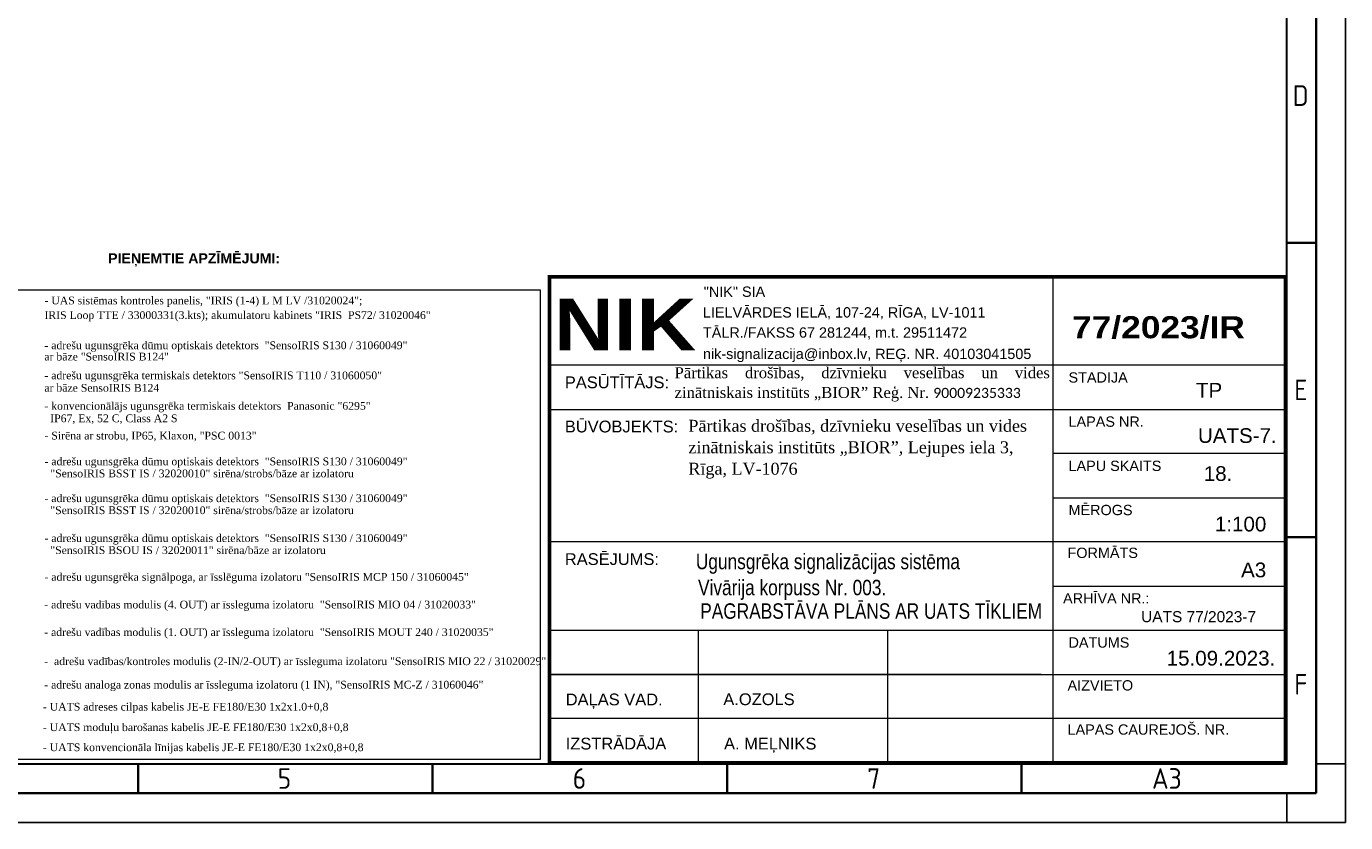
# Model space of a CAD drawing. Header units: millimetres. Extents: x -197461 to 862495, y -970068 to 63888.
# Tile 107 of 205: x -88625 to -58238, y -455229 to -436878. Entities that reach past the tile are written whole.
import ezdxf

# ---------------------------------------------------------------- set-up
doc = ezdxf.new("R2010")
doc.units = ezdxf.units.MM
for name, color, linetype, lineweight in [('00_rāmis', 7, 'CONTINUOUS', 18), ('00_text_rakstlaukums', 7, 'CONTINUOUS', 18), ('00_tieva', 7, 'CONTINUOUS', 15), ('Titlebox', 7, 'CONTINUOUS', 9)]:
    doc.layers.add(name, color=color, linetype=linetype, lineweight=lineweight)
for name, color, linetype in [('PDF_Geometry', 7, 'CONTINUOUS'), ('Rasējuma lapa', 7, 'CONTINUOUS'), ('UAS', 240, 'CONTINUOUS')]:
    doc.layers.add(name, color=color, linetype=linetype)
doc.styles.add('ARIAL', font='arialbd.ttf')
doc.styles.add('Arial_baltic', font='arial.ttf')
doc.styles.add('Bold', font='ariblk.ttf', dxfattribs={"height": 60})
doc.styles.add('Calibri', font='calibri.ttf')
doc.styles.add('ISO', font='iso')
doc.styles.add('Karlis_times', font='times.ttf', dxfattribs={"height": 2.2})

# ---------------------------------------------------------------- blocks, each defined once
blk = doc.blocks.new('A3_L')
at = {"layer": 'Rasējuma lapa'}
for p, q in [((0, 0), (0, 297)), ((-5, 5), (-5, 10)), ((-5, 10), (0, 10)), ((0, 10), (0, 0)), ((-10, 0), (-10, 5)), ((-10, 5), (-5, 5)), ((-420, 0), (0, 0)), ((0, 0), (-10, 0))]:
    blk.add_line(p, q, dxfattribs=at)
at = {"layer": 'Rasējuma lapa', "lineweight": 35}
for p, q in [((-5, 5), (-5, 292)), ((-5, 98.5), (-10, 98.5)), ((-5, 48.5), (-10, 48.5)), ((-205, 5), (-205, 10)), ((-155, 5), (-155, 10)), ((-105, 5), (-105, 10)), ((-55, 5), (-55, 10)), ((-405, 5), (-5, 5))]:
    blk.add_line(p, q, dxfattribs=at)
at = {"layer": 'Rasējuma lapa', "lineweight": 30}
for p, q in [((-10, 10), (-10, 287)), ((-400, 10), (-10, 10))]:
    blk.add_line(p, q, dxfattribs=at)
at = {"layer": 'Rasējuma lapa', "style": 'ISO'}
for s, p in [('D', (-9, 121.75)), ('E', (-8.73, 71.75)), ('F', (-8.73, 21.75)), ('5', (-181.3, 5.75)), ('6', (-131.21, 5.75)), ('7', (-81.22, 5.75)), ('A3', (-32.87, 5.75))]:
    blk.add_text(s, height=3.5, dxfattribs=at).set_placement(p)
blk = doc.blocks.new('*U1296')
at = {"layer": 'Rasējuma lapa'}
blk.add_blockref('A3_L', (0, 0), dxfattribs=at)

msp = doc.modelspace()

# ---------------------------------------------------------------- linework, layer by layer
at = {"layer": '00_rāmis'}
for p, q in [((-59618.80658, -442651.98006), (-76577.89801, -442651.98001)), ((-59618.80343, -442651.98006), (-76577.89486, -442651.98001))]:
    msp.add_line(p, q, dxfattribs=at)
at = {"layer": '00_rāmis', "const_width": 84.79564}
msp.add_lwpolyline([(-76577.90535, -453849.04768), (-59618.80343, -453849.04768), (-59618.80343, -442651.98006), (-76577.90535, -442651.98006)], close=True, dxfattribs=at)
at = {"layer": '00_tieva'}
for p, q in [((-64977.46606, -453849.04996), (-64977.46606, -442651.98001)), ((-59618.80658, -444687.89958), (-76577.89676, -444687.88388)), ((-64977.47527, -453849.04996), (-64977.47527, -444687.89958)), ((-76577.89772, -445706.56757), (-59618.81579, -445706.56757)), ((-59618.80658, -446724.94436), (-64977.47527, -446724.94434)), ((-64977.47527, -447743.6173), (-59618.81579, -447743.6173)), ((-59618.80658, -448760.86387), (-76577.90138, -448760.86382)), ((-64977.47527, -449779.53681), (-59618.81579, -449779.53681)), ((-76577.90282, -450796.78333), (-59618.80658, -450796.78338)), ((-76577.90282, -450796.78333), (-59618.80658, -450796.78338)), ((-73146.25541, -453849.04835), (-73146.25541, -450796.78333)), ((-68783.10934, -453849.04948), (-68783.10934, -450796.78333)), ((-65247.85072, -451814.31518), (-76577.9036, -451814.31518)), ((-76577.90282, -451814.31518), (-59618.80658, -451814.31523)), ((-65247.85072, -451814.31518), (-76442.22596, -451814.31518)), ((-65247.85072, -452831.84703), (-76577.9036, -452831.84703)), ((-59618.80658, -452831.84708), (-76442.22596, -452831.84703))]:
    msp.add_line(p, q, dxfattribs=at)
at = {"layer": 'PDF_Geometry', "lineweight": 9}
msp.add_lwpolyline([(-76228.54176, -442633.17141), (-59616.06858, -442633.17141)], dxfattribs=at)
at = {"layer": 'UAS', "color": 7, "lineweight": 13}
msp.add_lwpolyline([(-89970.59738, -442948.85187), (-76793.52706, -442948.85187), (-76793.52706, -453774.29164), (-89970.59738, -453774.29164)], close=True, dxfattribs=at)

# ---------------------------------------------------------------- block references
at = {"layer": 'Rasējuma lapa', "xscale": 135.6730224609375, "yscale": 135.6730224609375, "zscale": 135.6730224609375}
msp.add_blockref('*U1296', (-58237.88142, -455228.76502), dxfattribs=at)

# ---------------------------------------------------------------- texts
at = {"layer": '00_rāmis'}
for s, height, style, p in [('"NIK" SIA', 237.444202, 'Arial_baltic', (-73022.25314, -443111.41539)), ('LIELVĀRDES IELĀ, 107-24, RĪGA, LV-1011', 237.4442015, 'Arial_baltic', (-73040.76773, -443587.98179)), ('77/2023/IR', 508.773834, 'Bold', (-64539.18711, -444065.99183)), ('TĀLR./FAKSS 67 281244, m.t. 29511472', 237.4442015, 'Arial_baltic', (-73040.76773, -444051.96756)), ('nik-signalizacija@inbox.lv, REĢ. NR. 40103041505', 237.4442015, 'Arial_baltic', (-73040.76773, -444545.19416)), ('STADIJA', 237.444202, 'Arial_baltic', (-64620.12407, -445087.91473)), ('PASŪTĪTĀJS:', 271.3460449, 'Arial_baltic', (-76222.50141, -445217.71117)), ('PASŪTĪTĀJS:', 271.3460449, 'Arial_baltic', (-76222.4922, -445217.71117)), ('TP', 338.3346, 'Arial_baltic', (-61683.89374, -445432.38519)), ('BŪVOBJEKTS:', 271.3460449, 'Arial_baltic', (-76222.49118, -446236.083)), ('LAPAS NR.', 237.444202, 'Arial_baltic', (-64620.12407, -446105.44658)), ('UATS-7. ', 338.3346, 'Arial_baltic', (-61638.89374, -446477.62304)), ('LAPU SKAITS', 237.4442015, 'Arial_baltic', (-64620.12407, -447124.96446)), ('18.', 338.3346, 'Arial_baltic', (-61504.78851, -447353.03411)), ('MĒROGS', 237.444202, 'Arial_baltic', (-64620.12407, -448142.78158)), ('1:100', 339.182556, 'Arial_baltic', (-61249.41725, -448517.82338)), ('RASĒJUMS:', 271.346045, 'Arial_baltic', (-76222.50105, -449291.24601)), ('FORMĀTS', 237.444202, 'Arial_baltic', (-64642.75673, -449129.74188)), ('A3', 339.182556, 'Arial_baltic', (-60646.25416, -449574.52875)), ('ARHĪVA NR.:', 237.4442015, 'Arial_baltic', (-64746.28039, -450178.24499)), ('UATS 77/2023-7', 254.3869171, 'Arial_baltic', (-62947.89852, -450609.35339)), ('DATUMS', 237.444202, 'Arial_baltic', (-64620.12313, -451196.04523)), ('15.09.2023.', 339.1825562, 'Arial_baltic', (-62360.29894, -451608.29969)), ('AIZVIETO', 237.444202, 'Arial_baltic', (-64642.59309, -452183.95116)), ('DAĻAS VAD.', 271.346045, 'Arial_baltic', (-76201.64383, -452525.68186)), ('A.OZOLS', 271.346045, 'Arial_baltic', (-72571.5422, -452520.95193)), ('LAPAS CAUREJOŠ. NR.', 237.4442015, 'Arial_baltic', (-64642.59366, -453201.64138)), ('IZSTRĀDĀJA', 271.346045, 'Arial_baltic', (-76201.64383, -453543.21369)), ('A. MEĻNIKS', 271.346045, 'Arial_baltic', (-72554.87915, -453543.21437))]:
    msp.add_text(s, height=height, dxfattribs=dict(at, style=style)).set_placement(p)
at = {"layer": '00_rāmis', "color": 5, "style": 'Bold'}
msp.add_text('NIK', height=1187.138947, dxfattribs=at).set_placement((-76467.9119, -444344.40424))
at = {"layer": '00_text_rakstlaukums', "style": 'Arial_baltic', "width": 0.8}
for s, p in [('Ugunsgrēka signalizācijas sistēma', (-73203.89374, -449388.76463)), ('Vivārija korpuss Nr. 003.', (-73153.89374, -449988.76463)), ('PAGRABSTĀVA PLĀNS AR UATS TĪKLIEM', (-73103.19032, -450531.16809))]:
    msp.add_text(s, height=356.141684, dxfattribs=at).set_placement(p)
at = {"layer": 'Titlebox', "attachment_point": 1, "style": 'Calibri'}
for s, insert, char_height, width in [('\\pxa0.66667,sm1.07917,qj;{\\fTimes New Roman|b0|i0|c186|p18;Pārtikas drošības, dzīvnieku veselības un vides zinātniskais institūts „BIOR” Reģ. Nr. \\fCalibri|b0|i0|c0|p34;\\H0.91667x;90009235333}', (-73693.34307, -444733.20123), 253.125, 8617.8480245), ('\\pxa0.66667,sm1.07917;{\\fTimes New Roman|b0|i0|c186|p18;\\H0.91667x;Pārtikas drošības, dzīvnieku veselības un vides zinātniskais institūts „BIOR”, \\fTimes New Roman|b0|i0|c0|p18;Lejupes iela 3, \\fTimes New Roman|b0|i0|c186|p18;\\PRīga, \\fTimes New Roman|b0|i0|c0|p18;LV-1076\\fCalibri|b0|i0|c0|p34;\\P\\pa0.25,s*,ql;\\fTimes New Roman|b0|i0|c0|p18; }', (-73375.60998, -445945.87671), 300, 8475.0517374)]:
    msp.add_mtext(s, dxfattribs=dict(at, insert=insert, char_height=char_height, width=width))
at = {"layer": 'UAS', "color": 251, "style": 'ARIAL'}
msp.add_text('PIEŅEMTIE APZĪMĒJUMI:', height=233.0628662, dxfattribs=at).set_placement((-86741.66749, -442340.15239))
at = {"layer": 'UAS', "color": 7, "style": 'Karlis_times'}
for s, height, p in [('- UAS sistēmas kontroles panelis, "IRIS (1-4) L M LV /31020024";', 178.6815308, (-88207.85635, -443284.78934)), ('IRIS Loop TTE / 33000331(3.kts); akumulatoru kabinets "IRIS  PS72/ 31020046"', 178.6815308, (-88207.85635, -443620.99045)), ('- adrešu ugunsgrēka dūmu optiskais detektors  "SensoIRIS S130 / 31060049"', 178.6815308, (-88209.88407, -444317.96912)), ('ar bāze "SensoIRIS B124"', 178.6815308, (-88209.88407, -444578.30897)), ('- adrešu ugunsgrēka termiskais detektors "SensoIRIS T110 / 31060050"', 178.6815308, (-88209.88407, -445011.00829)), ('ar bāze SensoIRIS B124', 178.6815308, (-88209.88407, -445297.59129)), ('- konvencionālājs ugunsgrēka termiskais detektors  Panasonic "6295"', 178.6815308, (-88209.88407, -445714.00829)), ('  IP67, Ex, 52 C, Class A2 S', 178.6815308, (-88209.88407, -446000.59129)), ('- Sirēna ar strobu, IP65, Klaxon, "PSC 0013"', 178.6815308, (-88207.2682, -446398.78879)), ('- adrešu ugunsgrēka dūmu optiskais detektors  "SensoIRIS S130 / 31060049"', 178.6815308, (-88207.2682, -446993.14917)), ('  "SensoIRIS BSST IS / 32020010" sirēna/strobs/bāze ar izolatoru', 178.6815308, (-88207.2682, -447270.10842)), ('- adrešu ugunsgrēka dūmu optiskais detektors  "SensoIRIS S130 / 31060049"', 178.6815308, (-88207.2682, -447842.13641)), ('  "SensoIRIS BSST IS / 32020010" sirēna/strobs/bāze ar izolatoru', 178.6815308, (-88207.2682, -448119.09566)), ('- adrešu ugunsgrēka dūmu optiskais detektors  "SensoIRIS S130 / 31060049"', 178.6815308, (-88207.2682, -448762.22093)), ('  "SensoIRIS BSOU IS / 32020011" sirēna/bāze ar izolatoru', 178.6815308, (-88207.2682, -449039.18018)), ('- adrešu ugunsgrēka signālpoga, ar īsslēguma izolatoru "SensoIRIS MCP 150 / 31060045"', 178.6815308, (-88207.2682, -449655.81201)), ('- adrešu vadības modulis (4. OUT) ar īssleguma izolatoru  "SensoIRIS MIO 04 / 31020033"', 178.6815308, (-88212.76057, -450292.14135)), ('- adrešu vadības modulis (1. OUT) ar īssleguma izolatoru  "SensoIRIS MOUT 240 / 31020035"', 178.6815308, (-88212.76057, -450927.79879)), ('-  adrešu vadības/kontroles modulis (2-IN/2-OUT) ar īssleguma izolatoru "SensoIRIS MIO 22 / 31020029"', 178.68153076, (-88212.76057, -451598.38077)), ('- adrešu analoga zonas modulis ar īssleguma izolatoru (1 IN), "SensoIRIS MC-Z / 31060046"', 178.6815308, (-88212.76057, -452138.75285)), ('- UATS adreses cilpas kabelis JE-E FE180/E30 1x2x1.0+0,8 ', 178.6815308, (-88244.5476, -452646.81393)), ('- UATS moduļu barošanas kabelis JE-E FE180/E30 1x2x0,8+0,8 ', 178.6815308, (-88244.5476, -453118.8094)), ('- UATS konvencionāla līnijas kabelis JE-E FE180/E30 1x2x0,8+0,8 ', 178.6815308, (-88244.5476, -453581.60133))]:
    msp.add_text(s, height=height, dxfattribs=at).set_placement(p)

doc.saveas('drawing.dxf')
